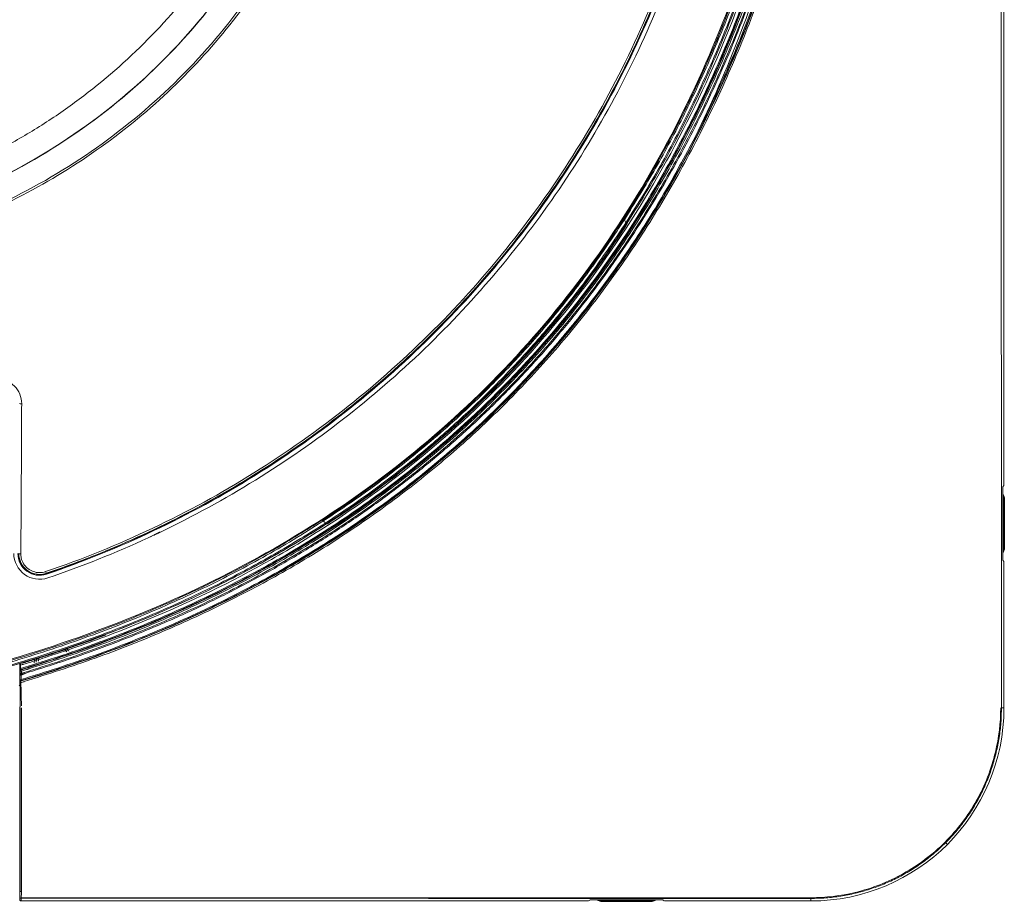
# Model space of a CAD drawing. Extents: x 4615668 to 9294084, y 16339 to 10688993.
# Tile 121 of 256: x 4720941 to 4720961, y 5342529 to 5342547. Entities that reach past the tile are written whole.
import ezdxf

# ---------------------------------------------------------------- set-up
doc = ezdxf.new("R2010")
doc.units = 0
doc.header["$MEASUREMENT"] = 0
doc.layers.add('WM_KLIM_urządzenia', color=3, linetype='Continuous', lineweight=13)
doc.layers.add('Wymiat 100', color=251, linetype='Continuous', lineweight=5)

# ---------------------------------------------------------------- blocks, each defined once
blk = doc.blocks.new('G$C189976BA')
at = {"layer": 'WM_KLIM_urządzenia', "linetype": 'Continuous'}
for p, q in [((83.338, 8.515), (83.338, 20.141)), ((72.875, 10.471), (72.868, 10.478)), ((83.338, 8.515), (83.318, 8.488)), ((83.315, 7.031), (83.315, 8.444)), ((83.346, 8.264), (83.33, 8.254)), ((83.33, 8.254), (83.33, 7.221)), ((83.346, 7.211), (83.346, 8.264)), ((65.919, 7.496), (65.853, 7.465)), ((66.051, 7.558), (66.05, 7.561)), ((83.33, 7.221), (83.346, 7.211)), ((83.338, 6.96), (83.318, 6.987)), ((83.338, 3.963), (83.338, 6.96)), ((63.315, 6.766), (63.324, 6.778)), ((63.725, 6.699), (63.72, 6.714)), ((63.184, 4.736), (63.189, 4.73)), ((63.186, 4.745), (63.194, 4.746)), ((63.186, 4.64), (63.192, 4.653)), ((63.216, 4.635), (63.216, 4.642)), ((63.178, 4.497), (63.179, 4.495)), ((63.183, 4.509), (63.187, 4.504)), ((63.188, 4.506), (63.195, 4.503)), ((83.291, 3.962), (83.287, 3.962)), ((83.291, 3.963), (83.338, 3.963)), ((82.18, 1.166), (82.145, 1.201)), ((63.178, 0.034), (63.178, 0.088)), ((63.204, 0.062), (63.204, 0.008)), ((63.204, 0.008), (74.83, 0.008)), ((63.208, 0.075), (79.384, 0.074)), ((74.83, 0.008), (74.858, 0.027)), ((76.315, 0.031), (74.901, 0.031)), ((75.091, 0.016), (75.082, 0)), ((75.082, 0), (76.135, 0)), ((76.125, 0.016), (75.091, 0.016)), ((76.135, 0), (76.125, 0.016)), ((76.381, 0.011), (76.358, 0.027)), ((76.425, 0.008), (79.383, 0.008)), ((79.383, 0.008), (79.383, 0.055)), ((79.383, 0.055), (79.384, 0.055)), ((79.384, 0.055), (79.384, 0.059))]:
    blk.add_line(p, q, dxfattribs=at)
for radius, start in [(3.955, 270), (3.908, 359.9801)]:
    blk.add_arc((79.383, 3.963), radius, start, 0, dxfattribs=at)
for centre, major_axis, ratio, start_param, end_param in [((75.561, 13.958), (0.0221, -0.0142), 0.017598, 1.494974, 2.958137), ((75.592, 13.896), (0.0221, -0.0143), 0.017686, 0.026183, 1.495195), ((63.217, 10.191), (0.0438, -0.0002), 0.05078, 3.228972, 4.730878), ((83.319, 8.444), (0, 0.0438), 0.087489, 0.122173, 1.570796), ((83.242, 8.254), (-0.0756, -0.0453), 0.99484, 2.604169, 3.186125), ((69.388, 7.785), (0.0143, -0.0221), 0.01764, 3.325011, 4.788201), ((69.449, 7.753), (0.0143, -0.0221), 0.017686, 4.787991, 6.257003), ((65.825, 7.693), (0.093, -0.198), 0.152999, 0, 0.148743), ((63.199, 7.121), (0.0438, -0.0003), 0.082669, 3.22916, 4.730238), ((83.242, 7.221), (-0.0756, 0.0453), 0.99484, 3.09706, 3.679016), ((83.319, 7.031), (0, 0.0438), 0.087489, 1.570796, 3.01942), ((63.706, 6.755), (-0.0141, 0.0415), 0.011431, 1.65949, 3.05432), ((63.195, 4.838), (0.0175, 0), 0.123286, 3.194355, 4.726873), ((63.196, 4.769), (0.0175, 0), 0.124773, 3.194365, 4.726771), ((63.196, 4.76), (0.0175, 0.0002), 0.10945, 1.624942, 3.088916), ((63.211, 4.716), (0.0215, 0.0151), 0.995782, 1.253145, 2.534543), ((63.211, 4.716), (0.0263, 0), 0.125417, 3.19437, 4.726736), ((63.211, 4.672), (0.0237, -0.0114), 0.993055, 3.602602, 5.448898), ((63.211, 4.672), (0.0263, 0), 0.126489, 3.194377, 4.726668), ((63.194, 4.764), (-0.0051, 0.0168), 0.022164, 3.228881, 4.592146), ((63.211, 4.716), (-0.0076, 0.0252), 0.022388, 0.087288, 1.69537), ((63.211, 4.672), (-0.0076, 0.0252), 0.022714, 1.696395, 3.054304), ((63.194, 4.536), (0.0047, -0.0169), 0.258, 1.324977, 1.631623), ((63.194, 4.536), (0.0047, -0.0169), 0.258, 0.090333, 1.324977), ((63.205, 4.539), (0.005, -0.0168), 0.02386, 0.087291, 1.699925), ((74.901, 0.027), (0.0438, 0), 0.087489, 1.570796, 3.01942), ((75.092, 0.104), (0.0453, 0.0756), 0.99484, 3.09513, 3.679016), ((76.124, 0.104), (-0.0453, 0.0756), 0.99484, 2.604169, 3.188055), ((76.315, 0.027), (0.0438, 0), 0.087489, 0.122173, 1.570796), ((76.425, 0.012), (0.0438, 0), 0.087489, 3.263766, 4.712389)]:
    blk.add_ellipse(centre, major_axis=major_axis, ratio=ratio, start_param=start_param, end_param=end_param, dxfattribs=at)
at = {"layer": 'WM_KLIM_urządzenia', "linetype": 'Continuous', "extrusion": (0, 0, -1)}
for centre, major_axis, ratio, start_param, end_param in [((83.258, 8.264), (-0.0756, -0.0453), 0.99484, 2.817588, 3.679016), ((83.258, 7.211), (-0.0756, 0.0453), 0.99484, 2.604169, 3.465598), ((63.204, 0.034), (0, 0.0264), 0.996195, 3.141592, 4.712389), ((75.082, 0.088), (0.0453, 0.0756), 0.99484, 2.604169, 3.466992), ((76.134, 0.088), (-0.0453, 0.0756), 0.99484, 2.816193, 3.679016)]:
    blk.add_ellipse(centre, major_axis=major_axis, ratio=ratio, start_param=start_param, end_param=end_param, dxfattribs=at)
at = {"layer": 'WM_KLIM_urządzenia', "linetype": 'Continuous'}
for points, knots in [([(57.923, 13.036), (59.395, 13.126), (60.852, 13.463), (63.576, 14.598), (64.842, 15.395), (67.041, 17.362), (67.971, 18.534), (69.398, 21.117), (69.893, 22.528), (70.267, 24.709), (70.329, 25.446), (70.336, 26.921), (70.333, 27.659), (70.333, 29.872), (70.333, 31.347), (70.333, 35.772), (70.333, 38.723), (70.333, 41.673)], [0, 0, 0, 0, 0.125, 0.125, 0.25, 0.25, 0.375, 0.375, 0.5, 0.5, 0.5625, 0.5625, 0.625, 0.625, 0.75, 0.75, 1, 1, 1, 1]), ([(70.375, 41.673), (70.376, 39.907), (70.377, 36.726), (70.374, 32.484), (70.378, 29.632), (70.369, 27.849), (70.365, 26.804), (70.362, 25.826), (70.312, 24.857), (70.176, 23.879), (69.925, 22.705), (69.274, 20.693), (68.078, 18.575), (66.41, 16.698), (64.964, 15.481), (63.357, 14.473), (61.908, 13.837), (60.707, 13.452), (59.792, 13.231), (58.864, 13.072), (58.239, 13.021), (57.925, 12.996)], [0, 0, 0, 0, 0.149486, 0.269186, 0.359102, 0.390824, 0.420141, 0.447554, 0.473592, 0.502154, 0.531093, 0.575068, 0.68083, 0.73372, 0.786982, 0.840264, 0.893768, 0.920404, 0.946897, 0.973384, 1, 1, 1, 1]), ([(79.831, 31.59), (79.836, 29.67), (79.736, 27.749), (79.267, 23.939), (78.899, 22.047), (77.795, 18.372), (77.056, 16.586), (75.623, 14.091), (75.09, 13.291), (73.917, 11.772), (73.279, 11.055), (72.593, 10.383)], [0, 0, 0, 0, 0.25, 0.25, 0.5, 0.5, 0.75, 0.75, 0.875, 0.875, 1, 1, 1, 1]), ([(75.54, 13.972), (75.661, 14.165), (75.918, 14.572), (76.3, 15.236), (76.733, 16.049), (77.185, 16.996), (78.079, 19.111), (78.842, 21.693), (79.327, 24.322), (79.537, 25.839), (79.692, 27.261), (79.834, 29.177), (79.852, 30.708), (79.862, 31.576)], [0, 0, 0, 0, 0.037178, 0.078755, 0.125013, 0.187513, 0.250033, 0.499828, 0.624853, 0.686561, 0.749912, 0.858355, 1, 1, 1, 1]), ([(75.543, 13.97), (76.427, 15.343), (77.156, 16.815), (78.473, 20.254), (78.976, 22.25), (79.646, 26.291), (79.815, 28.337), (79.866, 30.782), (79.869, 31.179), (79.868, 31.576)], [0, 0, 0, 0, 0.266623, 0.266623, 0.600913, 0.600913, 0.935203, 0.935203, 1, 1, 1, 1]), ([(79.892, 31.576), (79.891, 31.212), (79.889, 30.489), (79.856, 29.414), (79.801, 28.359), (79.723, 27.324), (79.622, 26.309), (79.498, 25.313), (79.351, 24.338), (79.181, 23.381), (78.957, 22.293), (78.662, 21.084), (78.276, 19.767), (77.838, 18.501), (77.348, 17.287), (76.806, 16.126), (76.219, 15.013), (75.78, 14.307), (75.563, 13.957)], [0, 0, 0, 0, 0.059479, 0.117907, 0.175313, 0.231727, 0.287181, 0.341708, 0.395342, 0.44812, 0.500079, 0.576582, 0.651119, 0.723847, 0.794928, 0.864533, 0.932833, 1, 1, 1, 1]), ([(75.594, 13.896), (75.722, 14.098), (75.98, 14.503), (76.342, 15.13), (76.689, 15.775), (77.019, 16.438), (77.332, 17.119), (77.628, 17.819), (77.907, 18.537), (78.169, 19.272), (78.412, 20.027), (78.639, 20.799), (78.847, 21.589), (79.106, 22.682), (79.383, 24.098), (79.64, 25.859), (79.822, 27.692), (79.935, 29.595), (79.949, 30.888), (79.956, 31.546)], [0, 0, 0, 0, 0.038888, 0.078167, 0.117872, 0.158037, 0.198698, 0.239888, 0.281642, 0.323993, 0.366974, 0.410617, 0.454952, 0.50001, 0.59332, 0.689774, 0.789581, 0.892931, 1, 1, 1, 1]), ([(79.977, 31.546), (79.975, 31.203), (79.972, 30.512), (79.94, 29.47), (79.887, 28.416), (79.808, 27.352), (79.698, 26.232), (79.542, 25.004), (79.26, 23.27), (78.806, 21.22), (78.162, 19.12), (77.581, 17.622), (77.082, 16.508), (76.617, 15.575), (76.115, 14.675), (75.762, 14.116), (75.614, 13.882)], [0, 0, 0, 0, 0.055788, 0.112349, 0.169587, 0.227414, 0.285774, 0.352664, 0.428673, 0.571436, 0.693917, 0.785562, 0.832473, 0.892543, 0.954957, 1, 1, 1, 1]), ([(69.825, 26.185), (69.823, 24.52), (69.489, 22.856), (68.211, 19.782), (67.267, 18.372), (64.91, 16.021), (63.498, 15.081), (60.814, 13.973), (59.599, 13.67), (58.365, 13.547)], [0, 0, 0, 0, 0.267038, 0.267038, 0.534075, 0.534075, 0.801113, 0.801113, 1, 1, 1, 1]), ([(58.365, 13.544), (59.148, 13.622), (59.924, 13.773), (61.416, 14.208), (62.138, 14.491), (63.532, 15.195), (64.201, 15.615), (65.436, 16.555), (66.009, 17.08), (67.061, 18.242), (67.531, 18.87), (68.345, 20.192), (68.693, 20.889), (69.258, 22.357), (69.469, 23.104), (69.753, 24.625), (69.827, 25.398), (69.828, 26.185)], [0, 0, 0, 0, 0.125, 0.125, 0.25, 0.25, 0.375, 0.375, 0.5, 0.5, 0.625, 0.625, 0.75, 0.75, 0.875, 0.875, 1, 1, 1, 1]), ([(59.205, 14.188), (59.358, 14.216), (59.663, 14.273), (60.116, 14.38), (60.565, 14.503), (61.158, 14.691), (61.885, 14.967), (62.729, 15.364), (63.538, 15.824), (64.568, 16.52), (65.753, 17.532), (66.77, 18.713), (67.466, 19.743), (67.93, 20.554), (68.33, 21.396), (68.663, 22.266), (68.933, 23.16), (69.055, 23.77), (69.116, 24.075)], [0, 0, 0, 0, 0.031286, 0.062499, 0.093684, 0.124886, 0.18771, 0.250125, 0.312312, 0.374826, 0.500124, 0.62456, 0.687322, 0.750068, 0.812416, 0.874828, 0.937397, 1, 1, 1, 1]), ([(63.196, 4.767), (63.428, 4.839), (63.889, 4.981), (64.569, 5.216), (65.234, 5.463), (66.115, 5.82), (67.196, 6.31), (68.521, 7.011), (69.846, 7.831), (71.375, 8.944), (73.086, 10.465), (74.865, 12.511), (76.163, 14.496), (77.049, 16.177), (77.63, 17.463), (78.148, 18.79), (78.435, 19.695), (78.58, 20.153)], [0, 0, 0, 0, 0.032026, 0.063631, 0.094836, 0.125665, 0.189001, 0.251253, 0.323227, 0.394224, 0.500483, 0.624393, 0.750614, 0.812192, 0.874878, 0.936669, 1, 1, 1, 1]), ([(78.599, 20.148), (78.521, 19.897), (78.365, 19.395), (78.106, 18.651), (77.827, 17.916), (77.526, 17.191), (77.202, 16.475), (76.855, 15.77), (76.483, 15.075), (76.087, 14.392), (75.667, 13.724), (75.224, 13.073), (74.76, 12.442), (74.274, 11.83), (73.767, 11.239), (73.238, 10.668), (72.687, 10.116), (72.115, 9.585), (71.52, 9.075), (70.903, 8.585), (70.266, 8.117), (69.613, 7.672), (68.945, 7.253), (68.265, 6.859), (67.574, 6.49), (66.871, 6.144), (66.157, 5.821), (65.433, 5.52), (64.698, 5.241), (63.954, 4.981), (63.451, 4.826), (63.199, 4.748)], [0, 0, 0, 0, 0.034653, 0.069219, 0.103721, 0.138188, 0.172653, 0.20715, 0.24172, 0.276415, 0.31114, 0.34568, 0.380053, 0.414305, 0.448485, 0.482641, 0.516822, 0.551078, 0.585461, 0.620019, 0.65478, 0.689535, 0.724111, 0.758574, 0.79297, 0.827341, 0.861723, 0.896151, 0.930655, 0.965263, 1, 1, 1, 1]), ([(63.206, 4.512), (65.063, 5.067), (66.843, 5.797), (68.948, 6.989), (69.365, 7.243), (70.177, 7.776), (70.572, 8.054), (71.722, 8.925), (72.444, 9.553), (73.798, 10.908), (74.43, 11.634), (75.308, 12.797), (75.589, 13.197), (76.12, 14.009), (76.371, 14.422), (77.551, 16.51), (78.278, 18.283), (78.833, 20.138)], [0, 0, 0, 0, 0.249419, 0.249419, 0.312069, 0.312069, 0.37472, 0.37472, 0.50002, 0.50002, 0.625321, 0.625321, 0.687971, 0.687971, 0.750622, 0.750622, 1, 1, 1, 1]), ([(78.825, 20.14), (78.745, 19.88), (78.586, 19.362), (78.32, 18.596), (78.033, 17.841), (77.724, 17.097), (77.393, 16.365), (77.038, 15.646), (76.659, 14.939), (76.255, 14.245), (75.825, 13.564), (75.37, 12.898), (74.891, 12.251), (74.39, 11.626), (73.869, 11.023), (73.327, 10.444), (72.766, 9.888), (72.184, 9.354), (71.583, 8.843), (70.963, 8.355), (70.323, 7.888), (69.664, 7.444), (68.988, 7.024), (68.299, 6.628), (67.6, 6.257), (66.89, 5.91), (66.171, 5.588), (65.444, 5.288), (64.707, 5.011), (63.963, 4.754), (63.461, 4.599), (63.21, 4.522)], [0, 0, 0, 0, 0.035266, 0.070362, 0.105313, 0.140149, 0.174903, 0.20961, 0.244309, 0.279043, 0.31386, 0.348822, 0.38372, 0.418372, 0.452815, 0.487099, 0.521277, 0.555398, 0.589513, 0.62367, 0.657916, 0.692297, 0.726807, 0.761223, 0.795477, 0.829627, 0.863709, 0.897758, 0.931806, 0.965878, 1, 1, 1, 1]), ([(63.265, 4.684), (63.524, 4.765), (64.037, 4.925), (64.794, 5.191), (65.533, 5.475), (66.254, 5.777), (66.957, 6.097), (67.642, 6.436), (68.31, 6.794), (68.959, 7.17), (69.59, 7.564), (70.204, 7.977), (70.8, 8.408), (71.377, 8.858), (71.937, 9.326), (72.479, 9.812), (73.157, 10.465), (73.948, 11.309), (74.82, 12.373), (75.627, 13.5), (76.368, 14.692), (77.045, 15.946), (77.654, 17.264), (78.203, 18.644), (78.507, 19.598), (78.661, 20.08)], [0, 0, 0, 0, 0.035711, 0.070931, 0.105692, 0.140023, 0.173957, 0.207529, 0.240771, 0.273719, 0.30641, 0.338878, 0.371163, 0.403302, 0.435334, 0.467297, 0.499231, 0.559315, 0.619619, 0.680402, 0.741915, 0.804403, 0.868099, 0.933229, 1, 1, 1, 1]), ([(78.685, 20.08), (78.607, 19.827), (78.449, 19.32), (78.184, 18.566), (77.897, 17.815), (77.585, 17.068), (77.246, 16.327), (76.879, 15.591), (76.482, 14.862), (76.055, 14.141), (75.595, 13.427), (75.102, 12.725), (74.577, 12.039), (74.023, 11.372), (73.439, 10.728), (72.826, 10.105), (72.182, 9.506), (71.507, 8.929), (70.801, 8.376), (70.063, 7.848), (69.294, 7.345), (68.497, 6.87), (67.677, 6.425), (66.835, 6.011), (65.973, 5.628), (65.09, 5.275), (64.187, 4.949), (63.573, 4.757), (63.265, 4.66)], [0, 0, 0, 0, 0.034869, 0.069916, 0.105163, 0.140638, 0.176372, 0.212403, 0.248776, 0.285541, 0.322766, 0.360484, 0.398389, 0.436364, 0.474465, 0.512759, 0.551314, 0.5902, 0.629491, 0.66926, 0.709586, 0.750344, 0.791246, 0.83235, 0.87372, 0.915416, 0.957493, 1, 1, 1, 1]), ([(78.847, 20.08), (78.765, 19.818), (78.604, 19.296), (78.335, 18.529), (78.049, 17.779), (77.743, 17.047), (77.419, 16.334), (77.076, 15.639), (76.714, 14.962), (76.333, 14.304), (75.934, 13.663), (75.515, 13.041), (75.078, 12.438), (74.622, 11.852), (74.147, 11.285), (73.654, 10.736), (72.992, 10.05), (72.138, 9.251), (71.062, 8.37), (69.921, 7.556), (68.716, 6.808), (67.447, 6.127), (66.114, 5.513), (64.718, 4.96), (63.753, 4.654), (63.265, 4.499)], [0, 0, 0, 0, 0.035777, 0.071059, 0.105879, 0.140266, 0.174253, 0.207874, 0.241164, 0.274158, 0.306892, 0.339405, 0.371733, 0.403915, 0.435991, 0.467999, 0.49998, 0.559966, 0.620172, 0.680856, 0.742273, 0.804667, 0.868274, 0.933315, 1, 1, 1, 1]), ([(63.351, 4.784), (63.573, 4.852), (63.794, 4.923), (65.127, 5.367), (66.218, 5.81), (68.329, 6.855), (69.335, 7.45), (70.762, 8.462), (71.225, 8.819), (72.121, 9.574), (72.557, 9.974), (74.637, 12.056), (75.972, 13.968), (77.54, 17.137), (77.98, 18.223), (78.424, 19.553), (78.493, 19.772), (78.561, 19.993)], [0, 0, 0, 0, 0.030952, 0.030952, 0.187332, 0.187332, 0.343713, 0.343713, 0.421903, 0.421903, 0.500094, 0.500094, 0.812855, 0.812855, 0.969236, 0.969236, 1, 1, 1, 1]), ([(63.353, 4.884), (63.486, 4.925), (63.619, 4.967), (63.98, 5.084), (64.207, 5.162), (64.885, 5.401), (65.33, 5.572), (66.649, 6.12), (67.505, 6.534), (68.747, 7.235), (69.154, 7.482), (69.955, 8.005), (70.349, 8.281), (71.5, 9.149), (72.224, 9.777), (73.582, 11.137), (74.209, 11.861), (75.352, 13.378), (75.87, 14.174), (76.807, 15.833), (77.228, 16.701), (77.779, 18.025), (77.949, 18.471), (78.243, 19.304), (78.368, 19.691), (78.488, 20.08)], [0, 0, 0, 0, 0.018601, 0.018601, 0.050564, 0.050564, 0.114491, 0.114491, 0.242343, 0.242343, 0.30627, 0.30627, 0.370196, 0.370196, 0.498049, 0.498049, 0.625902, 0.625902, 0.753755, 0.753755, 0.881608, 0.881608, 0.945534, 0.945534, 1, 1, 1, 1]), ([(63.353, 4.786), (65.125, 5.331), (66.821, 6.036), (68.833, 7.177), (69.24, 7.425), (70.039, 7.948), (70.433, 8.226), (71.578, 9.091), (72.292, 9.713), (73.626, 11.046), (74.245, 11.758), (75.103, 12.89), (75.378, 13.278), (75.903, 14.077), (76.154, 14.488), (77.306, 16.515), (78.014, 18.218), (78.559, 19.992)], [0, 0, 0, 0, 0.246007, 0.246007, 0.309504, 0.309504, 0.373002, 0.373002, 0.499996, 0.499996, 0.626991, 0.626991, 0.690488, 0.690488, 0.753986, 0.753986, 1, 1, 1, 1]), ([(78.59, 19.992), (78.509, 19.736), (78.348, 19.228), (78.082, 18.479), (77.799, 17.747), (77.497, 17.033), (77.177, 16.337), (76.838, 15.659), (76.482, 14.998), (76.107, 14.355), (75.714, 13.729), (75.303, 13.122), (74.873, 12.532), (74.426, 11.959), (73.96, 11.405), (73.476, 10.868), (72.829, 10.199), (71.994, 9.418), (70.944, 8.558), (69.832, 7.762), (68.658, 7.03), (67.422, 6.361), (66.124, 5.757), (64.766, 5.213), (63.828, 4.909), (63.353, 4.756)], [0, 0, 0, 0, 0.035786, 0.071086, 0.105929, 0.140347, 0.174372, 0.208036, 0.241375, 0.274424, 0.307216, 0.339791, 0.372184, 0.404433, 0.436576, 0.468653, 0.500703, 0.560639, 0.620797, 0.68143, 0.742782, 0.805092, 0.868588, 0.933489, 1, 1, 1, 1]), ([(77.015, 15.653), (77.104, 15.83), (77.284, 16.186), (77.538, 16.73), (77.782, 17.285), (78.088, 18.031), (78.443, 18.981), (78.684, 19.754), (78.806, 20.145)], [0, 0, 0, 0, 0.123034, 0.247026, 0.37205, 0.498178, 0.746439, 1, 1, 1, 1]), ([(83.283, 20.14), (83.283, 20.135), (83.283, 20.131), (83.283, 17.898), (83.284, 15.67), (83.284, 12.737), (83.284, 12.032), (83.285, 9.917), (83.285, 8.507), (83.286, 6.053), (83.286, 5.01), (83.287, 3.966)], [0, 0, 0, 0, 0.000831, 0.000831, 0.414142, 0.414142, 0.544887, 0.544887, 0.806378, 0.806378, 1, 1, 1, 1]), ([(63.707, 6.751), (65.209, 7.261), (66.632, 7.936), (69.32, 9.613), (70.549, 10.593), (72.209, 12.254), (72.733, 12.841), (73.718, 14.082), (74.172, 14.727), (75.412, 16.722), (76.085, 18.137), (76.595, 19.639)], [0, 0, 0, 0, 0.25, 0.25, 0.5, 0.5, 0.625, 0.625, 0.75, 0.75, 1, 1, 1, 1]), ([(76.629, 19.627), (76.48, 19.187), (76.316, 18.754), (75.881, 17.708), (75.593, 17.102), (74.957, 15.917), (74.606, 15.334), (73.475, 13.648), (72.623, 12.613), (71.2, 11.191), (70.701, 10.738), (69.654, 9.879), (69.109, 9.474), (67.432, 8.353), (66.251, 7.72), (64.586, 7.027), (64.155, 6.865), (63.719, 6.717)], [0, 0, 0, 0, 0.073758, 0.073758, 0.18048, 0.18048, 0.287202, 0.287202, 0.500646, 0.500646, 0.607368, 0.607368, 0.71409, 0.71409, 0.927534, 0.927534, 1, 1, 1, 1]), ([(76.632, 19.626), (76.121, 18.121), (75.448, 16.703), (74.205, 14.704), (73.751, 14.058), (72.764, 12.814), (72.239, 12.226), (70.576, 10.562), (69.344, 9.58), (66.651, 7.9), (65.225, 7.225), (63.72, 6.714)], [0, 0, 0, 0, 0.25, 0.25, 0.375, 0.375, 0.5, 0.5, 0.75, 0.75, 1, 1, 1, 1]), ([(63.725, 6.699), (65.231, 7.211), (66.658, 7.887), (69.353, 9.568), (70.586, 10.55), (72.25, 12.216), (72.775, 12.804), (73.763, 14.049), (74.218, 14.696), (75.462, 16.696), (76.135, 18.115), (76.647, 19.621)], [0, 0, 0, 0, 0.25, 0.25, 0.5, 0.5, 0.625, 0.625, 0.75, 0.75, 1, 1, 1, 1]), ([(76.248, 18.328), (75.682, 16.958), (74.98, 15.671), (73.315, 13.26), (72.339, 12.127), (70.201, 10.124), (69.035, 9.241), (67.134, 8.101), (66.478, 7.754), (65.139, 7.134), (64.453, 6.86), (63.751, 6.622)], [0, 0, 0, 0, 0.25, 0.25, 0.5, 0.5, 0.75, 0.75, 0.875, 0.875, 1, 1, 1, 1]), ([(63.205, 4.541), (63.462, 4.62), (63.974, 4.778), (64.728, 5.039), (65.465, 5.318), (66.185, 5.615), (66.886, 5.931), (67.571, 6.264), (68.238, 6.616), (68.887, 6.986), (69.519, 7.374), (70.134, 7.781), (70.73, 8.205), (71.458, 8.762), (72.3, 9.471), (73.23, 10.359), (74.103, 11.304), (74.919, 12.305), (75.678, 13.363), (76.384, 14.475), (76.801, 15.254), (77.011, 15.646)], [0, 0, 0, 0, 0.044359, 0.088119, 0.131317, 0.173991, 0.216178, 0.257919, 0.299255, 0.340228, 0.380882, 0.421259, 0.461407, 0.50137, 0.571972, 0.642341, 0.712747, 0.783456, 0.854733, 0.926832, 1, 1, 1, 1]), ([(72.604, 10.371), (72.764, 10.531), (73.078, 10.844), (73.52, 11.322), (73.93, 11.792), (74.308, 12.252), (74.656, 12.701), (74.976, 13.137), (75.269, 13.558), (75.451, 13.837), (75.54, 13.972)], [0, 0, 0, 0, 0.145897, 0.285681, 0.419481, 0.547375, 0.669398, 0.785543, 0.895768, 1, 1, 1, 1]), ([(75.543, 13.97), (74.941, 13.037), (74.266, 12.15), (73.279, 11.053), (73.028, 10.788), (72.716, 10.476), (72.662, 10.422), (72.607, 10.368)], [0, 0, 0, 0, 0.715535, 0.715535, 0.950459, 0.950459, 1, 1, 1, 1]), ([(75.563, 13.957), (75.459, 13.798), (75.249, 13.477), (74.915, 13.005), (74.564, 12.535), (74.079, 11.923), (73.444, 11.181), (72.898, 10.629), (72.623, 10.351)], [0, 0, 0, 0, 0.122542, 0.246591, 0.372348, 0.500019, 0.74887, 1, 1, 1, 1]), ([(69.45, 7.752), (69.601, 7.851), (69.904, 8.05), (70.35, 8.365), (70.79, 8.692), (71.366, 9.144), (72.062, 9.735), (72.857, 10.489), (73.611, 11.284), (74.321, 12.121), (74.988, 12.989), (75.394, 13.595), (75.594, 13.896)], [0, 0, 0, 0, 0.061909, 0.124241, 0.186968, 0.250062, 0.374868, 0.499999, 0.625233, 0.749948, 0.87622, 1, 1, 1, 1]), ([(75.614, 13.883), (75.351, 13.477), (75.075, 13.08), (74.199, 11.911), (73.558, 11.17), (72.177, 9.788), (71.436, 9.148), (70.266, 8.271), (69.869, 7.995), (69.463, 7.732)], [0, 0, 0, 0, 0.165467, 0.165467, 0.499965, 0.499965, 0.834463, 0.834463, 1, 1, 1, 1]), ([(75.614, 13.882), (75.489, 13.693), (75.24, 13.315), (74.844, 12.765), (74.433, 12.23), (74.006, 11.709), (73.564, 11.204), (73.105, 10.715), (72.631, 10.241), (72.142, 9.782), (71.637, 9.34), (71.116, 8.913), (70.58, 8.502), (70.031, 8.106), (69.653, 7.856), (69.464, 7.731)], [0, 0, 0, 0, 0.077654, 0.154946, 0.231939, 0.308697, 0.385286, 0.461773, 0.538227, 0.614714, 0.691303, 0.768061, 0.845054, 0.922346, 1, 1, 1, 1]), ([(75.623, 13.877), (75.349, 13.453), (75.061, 13.04), (74.187, 11.879), (73.561, 11.156), (72.204, 9.798), (71.481, 9.171), (70.333, 8.305), (69.939, 8.029), (69.516, 7.753), (69.493, 7.737), (69.469, 7.722)], [0, 0, 0, 0, 0.173823, 0.173823, 0.50048, 0.50048, 0.827138, 0.827138, 0.990466, 0.990466, 1, 1, 1, 1]), ([(62.706, 10.704), (62.842, 10.703), (62.974, 10.647), (63.163, 10.457), (63.218, 10.324), (63.218, 10.189)], [0, 0, 0, 0, 0.5, 0.5, 1, 1, 1, 1]), ([(72.593, 10.383), (71.917, 9.73), (71.2, 9.122), (69.689, 8.007), (68.896, 7.501), (66.429, 6.142), (64.674, 5.445), (61.068, 4.397), (59.217, 4.048), (55.488, 3.604), (53.609, 3.509), (51.731, 3.515)], [0, 0, 0, 0, 0.125, 0.125, 0.25, 0.25, 0.5, 0.5, 0.75, 0.75, 1, 1, 1, 1]), ([(69.374, 7.806), (69.542, 7.917), (69.888, 8.144), (70.407, 8.513), (70.943, 8.918), (71.49, 9.363), (72.05, 9.847), (72.416, 10.194), (72.604, 10.371)], [0, 0, 0, 0, 0.146073, 0.300402, 0.462907, 0.633593, 0.812557, 1, 1, 1, 1]), ([(69.376, 7.803), (70.182, 8.324), (70.954, 8.899), (71.998, 9.797), (72.304, 10.081), (72.606, 10.369)], [0, 0, 0, 0, 0.697045, 0.697045, 1, 1, 1, 1]), ([(72.623, 10.351), (72.455, 10.192), (72.12, 9.874), (71.601, 9.42), (70.978, 8.909), (70.247, 8.353), (69.673, 7.972), (69.389, 7.783)], [0, 0, 0, 0, 0.168079, 0.334747, 0.500028, 0.752653, 1, 1, 1, 1]), ([(63.218, 10.189), (63.218, 10.16), (63.217, 10.131), (63.217, 9.985), (63.216, 9.868), (63.213, 9.284), (63.211, 8.817), (63.206, 7.939), (63.203, 7.528), (63.2, 7.118)], [0, 0, 0, 0, 0.028492, 0.028492, 0.142459, 0.142459, 0.598344, 0.598344, 1, 1, 1, 1]), ([(51.804, 3.484), (52.13, 3.485), (52.752, 3.487), (53.641, 3.512), (54.444, 3.547), (55.162, 3.59), (55.8, 3.638), (57.172, 3.761), (58.875, 3.983), (61.172, 4.431), (63.185, 4.956), (65.005, 5.592), (66.37, 6.169), (67.401, 6.664), (68.398, 7.198), (69.047, 7.602), (69.374, 7.806)], [0, 0, 0, 0, 0.053317, 0.101734, 0.145444, 0.184625, 0.219439, 0.250031, 0.410076, 0.500025, 0.632751, 0.749991, 0.815072, 0.875004, 0.93695, 1, 1, 1, 1]), ([(69.389, 7.783), (69.187, 7.655), (68.781, 7.399), (68.154, 7.038), (67.51, 6.693), (66.848, 6.365), (66.169, 6.053), (65.471, 5.759), (64.756, 5.482), (64.024, 5.223), (63.274, 4.981), (62.506, 4.757), (61.72, 4.551), (60.629, 4.295), (59.214, 4.019), (57.454, 3.763), (55.629, 3.582), (53.738, 3.471), (52.456, 3.459), (51.804, 3.453)], [0, 0, 0, 0, 0.039015, 0.078399, 0.118187, 0.158412, 0.199109, 0.240312, 0.282055, 0.324372, 0.367294, 0.410854, 0.455082, 0.500009, 0.593938, 0.690701, 0.790507, 0.893547, 1, 1, 1, 1]), ([(51.804, 3.39), (52.173, 3.392), (52.902, 3.397), (53.986, 3.432), (55.047, 3.488), (56.086, 3.568), (57.103, 3.67), (58.098, 3.795), (59.071, 3.943), (60.022, 4.114), (61.109, 4.34), (62.32, 4.638), (63.642, 5.027), (64.911, 5.469), (66.126, 5.961), (67.287, 6.505), (68.398, 7.094), (69.101, 7.534), (69.45, 7.752)], [0, 0, 0, 0, 0.059962, 0.118753, 0.176403, 0.23294, 0.288397, 0.342806, 0.396201, 0.448619, 0.500096, 0.576875, 0.651596, 0.724412, 0.79549, 0.864997, 0.933109, 1, 1, 1, 1]), ([(69.463, 7.732), (68.256, 6.95), (66.97, 6.289), (63.89, 5.025), (62.066, 4.503), (58.361, 3.764), (56.479, 3.548), (53.664, 3.393), (52.734, 3.369), (51.804, 3.369)], [0, 0, 0, 0, 0.233939, 0.233939, 0.541356, 0.541356, 0.848773, 0.848773, 1, 1, 1, 1]), ([(69.464, 7.731), (69.293, 7.623), (68.921, 7.386), (68.353, 7.054), (67.759, 6.729), (66.587, 6.131), (64.766, 5.356), (62.252, 4.567), (59.877, 4.042), (57.706, 3.708), (55.734, 3.507), (53.776, 3.389), (52.458, 3.375), (51.804, 3.369)], [0, 0, 0, 0, 0.032903, 0.07167, 0.107074, 0.143159, 0.285625, 0.428467, 0.57125, 0.68099, 0.785609, 0.893653, 1, 1, 1, 1]), ([(65.918, 7.495), (65.925, 7.498), (65.94, 7.505), (65.962, 7.516), (65.984, 7.526), (66.006, 7.537), (66.028, 7.547), (66.043, 7.554), (66.051, 7.558)], [0, 0, 0, 0, 0.166669, 0.333338, 0.500007, 0.666676, 0.833345, 1, 1, 1, 1]), ([(63.056, 7.121), (63.056, 6.953), (63.14, 6.791), (63.409, 6.597), (63.591, 6.569), (63.751, 6.622)], [0, 0, 0, 0, 0.5, 0.5, 1, 1, 1, 1]), ([(63.141, 7.121), (63.14, 6.98), (63.21, 6.842), (63.438, 6.677), (63.591, 6.654), (63.725, 6.699)], [0, 0, 0, 0, 0.5, 0.5, 1, 1, 1, 1]), ([(63.72, 6.714), (63.59, 6.67), (63.443, 6.692), (63.223, 6.851), (63.155, 6.985), (63.156, 7.121)], [0, 0, 0, 0, 0.5, 0.5, 1, 1, 1, 1]), ([(63.719, 6.717), (63.675, 6.702), (63.627, 6.694), (63.468, 6.695), (63.359, 6.742), (63.204, 6.899), (63.159, 7.009), (63.159, 7.12)], [0, 0, 0, 0, 0.174878, 0.174878, 0.588166, 0.588166, 1, 1, 1, 1]), ([(63.2, 7.118), (63.2, 7.089), (63.203, 7.061), (63.218, 6.991), (63.235, 6.95), (63.28, 6.877), (63.309, 6.843), (63.375, 6.79), (63.414, 6.768), (63.494, 6.739), (63.538, 6.731), (63.623, 6.73), (63.667, 6.737), (63.707, 6.751)], [0, 0, 0, 0, 0.116706, 0.116706, 0.294455, 0.294455, 0.471456, 0.471456, 0.647785, 0.647785, 0.823885, 0.823885, 1, 1, 1, 1]), ([(63.527, 4.967), (63.623, 4.997), (63.718, 5.028), (63.861, 5.075), (63.909, 5.09), (64.004, 5.122), (64.051, 5.138), (64.099, 5.154)], [0, 0, 0, 0, 0.499973, 0.499973, 0.749983, 0.749983, 1, 1, 1, 1]), ([(64.051, 5.136), (63.979, 5.112), (63.82, 5.059), (63.66, 5.007), (63.573, 4.98)], [0, 0, 0, 0, 0.459492, 1, 1, 1, 1]), ([(64.051, 5.136), (64.058, 5.139), (64.066, 5.141), (64.077, 5.145), (64.082, 5.147), (64.09, 5.15), (64.093, 5.151), (64.098, 5.153), (64.099, 5.153), (64.1, 5.154)], [0, 0, 0, 0, 0.326153, 0.326153, 0.573271, 0.573271, 0.822814, 0.822814, 1, 1, 1, 1]), ([(64.099, 5.154), (64.099, 5.154), (64.099, 5.154), (64.099, 5.154), (64.099, 5.154), (64.1, 5.154)], [0, 0, 0, 0, 0.668865, 0.668865, 1, 1, 1, 1]), ([(64.1, 5.154), (64.1, 5.154), (64.101, 5.155), (64.105, 5.156), (64.107, 5.157), (64.113, 5.159), (64.117, 5.16), (64.125, 5.163), (64.129, 5.165), (64.137, 5.167), (64.14, 5.168), (64.143, 5.169)], [0, 0, 0, 0, 0.204135, 0.204135, 0.407693, 0.407693, 0.619572, 0.619572, 0.857634, 0.857634, 1, 1, 1, 1]), ([(64.143, 5.169), (64.156, 5.155), (64.17, 5.141), (64.182, 5.126), (64.182, 5.125)], [0, 0, 0, 0, 0.981652, 1, 1, 1, 1]), ([(63.178, 4.837), (63.178, 4.839), (63.178, 4.84), (63.178, 4.841), (63.178, 4.842), (63.178, 4.842)], [0, 0, 0, 0, 0.751847, 0.751847, 1, 1, 1, 1]), ([(63.19, 4.864), (63.19, 4.862), (63.191, 4.857), (63.194, 4.843), (63.196, 4.835)], [0, 0, 0, 0, 0.411576, 1, 1, 1, 1]), ([(63.475, 4.884), (63.475, 4.888), (63.476, 4.911), (63.479, 4.934), (63.481, 4.952)], [0, 0, 0, 0, 0.173064, 1, 1, 1, 1]), ([(63.481, 4.952), (63.487, 4.954), (63.493, 4.956), (63.503, 4.959), (63.508, 4.961), (63.517, 4.963), (63.52, 4.964), (63.523, 4.965), (63.524, 4.965), (63.525, 4.965)], [0, 0, 0, 0, 0.305202, 0.305202, 0.61232, 0.61232, 0.888354, 0.888354, 1, 1, 1, 1]), ([(63.527, 4.966), (63.529, 4.966), (63.532, 4.967), (63.539, 4.969), (63.543, 4.97), (63.551, 4.973), (63.557, 4.975), (63.566, 4.977), (63.569, 4.979), (63.573, 4.98)], [0, 0, 0, 0, 0.254243, 0.254243, 0.50663, 0.50663, 0.790358, 0.790358, 1, 1, 1, 1]), ([(63.18, 4.722), (63.18, 4.723), (63.18, 4.723), (63.18, 4.724), (63.18, 4.725), (63.179, 4.73), (63.179, 4.733), (63.179, 4.738), (63.179, 4.74), (63.178, 4.746), (63.178, 4.75), (63.178, 4.756), (63.178, 4.758), (63.178, 4.76)], [0, 0, 0, 0, 0.007162, 0.007162, 0.160202, 0.160202, 0.434972, 0.434972, 0.607277, 0.607277, 0.872593, 0.872593, 1, 1, 1, 1]), ([(63.178, 4.658), (63.179, 4.659), (63.179, 4.659), (63.181, 4.664), (63.183, 4.667), (63.185, 4.671)], [0, 0, 0, 0, 0.099088, 0.099088, 1, 1, 1, 1]), ([(63.184, 4.643), (63.182, 4.645), (63.179, 4.65), (63.179, 4.655), (63.178, 4.658)], [0, 0, 0, 0, 0.467515, 1, 1, 1, 1]), ([(63.178, 4.657), (63.178, 4.654), (63.179, 4.65), (63.182, 4.645), (63.184, 4.643)], [0, 0, 0, 0, 0.500259, 1, 1, 1, 1]), ([(63.178, 4.497), (63.178, 4.525), (63.178, 4.553), (63.178, 4.606), (63.178, 4.631), (63.178, 4.657)], [0, 0, 0, 0, 0.52308, 0.52308, 1, 1, 1, 1]), ([(63.195, 4.762), (63.193, 4.759), (63.191, 4.752), (63.186, 4.744), (63.181, 4.734), (63.18, 4.727), (63.18, 4.722)], [0, 0, 0, 0, 0.236934, 0.500141, 0.678272, 1, 1, 1, 1]), ([(63.184, 4.643), (63.185, 4.641), (63.188, 4.639), (63.192, 4.636), (63.195, 4.635), (63.199, 4.634), (63.202, 4.633), (63.204, 4.633)], [0, 0, 0, 0, 0.387558, 0.387558, 0.706798, 0.706798, 1, 1, 1, 1]), ([(63.196, 4.835), (63.196, 4.824), (63.196, 4.812), (63.196, 4.789), (63.196, 4.778), (63.196, 4.767)], [0, 0, 0, 0, 0.509631, 0.509631, 1, 1, 1, 1]), ([(63.199, 4.748), (63.199, 4.747), (63.2, 4.746), (63.201, 4.744), (63.202, 4.742), (63.203, 4.741)], [0, 0, 0, 0, 0.398857, 0.398857, 1, 1, 1, 1]), ([(63.203, 4.741), (63.211, 4.743), (63.218, 4.745), (63.238, 4.752), (63.252, 4.756), (63.279, 4.764), (63.294, 4.769), (63.323, 4.777), (63.338, 4.782), (63.353, 4.786)], [0, 0, 0, 0, 0.147353, 0.147353, 0.411604, 0.411604, 0.705298, 0.705298, 1, 1, 1, 1]), ([(63.353, 4.756), (63.341, 4.752), (63.329, 4.748), (63.302, 4.74), (63.287, 4.736), (63.26, 4.727), (63.246, 4.723), (63.226, 4.717), (63.219, 4.715), (63.211, 4.713)], [0, 0, 0, 0, 0.253955, 0.253955, 0.564617, 0.564617, 0.844134, 0.844134, 1, 1, 1, 1]), ([(63.211, 4.668), (63.214, 4.669), (63.217, 4.67), (63.235, 4.675), (63.25, 4.68), (63.265, 4.684)], [0, 0, 0, 0, 0.149714, 0.149714, 1, 1, 1, 1]), ([(63.218, 4.646), (63.218, 4.645), (63.217, 4.643), (63.215, 4.639), (63.214, 4.636), (63.213, 4.634)], [0, 0, 0, 0, 0.461725, 0.461725, 1, 1, 1, 1]), ([(63.265, 4.66), (63.252, 4.657), (63.239, 4.653), (63.224, 4.648), (63.221, 4.647), (63.218, 4.646)], [0, 0, 0, 0, 0.82724, 0.82724, 1, 1, 1, 1]), ([(63.265, 4.684), (63.265, 4.681), (63.265, 4.678), (63.265, 4.672), (63.265, 4.67), (63.265, 4.665), (63.265, 4.664), (63.265, 4.661), (63.265, 4.661), (63.265, 4.66)], [0, 0, 0, 0, 0.263845, 0.263845, 0.528081, 0.528081, 0.785865, 0.785865, 1, 1, 1, 1]), ([(63.178, 4.497), (63.179, 4.504), (63.18, 4.516), (63.188, 4.531), (63.195, 4.536), (63.198, 4.538)], [0, 0, 0, 0, 0.500267, 0.78558, 1, 1, 1, 1]), ([(63.185, 4.511), (63.183, 4.509), (63.179, 4.504), (63.178, 4.499), (63.178, 4.497)], [0, 0, 0, 0, 0.499644, 1, 1, 1, 1]), ([(63.18, 4.495), (63.179, 4.495), (63.179, 4.495), (63.179, 4.496), (63.178, 4.496), (63.178, 4.497)], [0, 0, 0, 0, 0.116257, 0.116257, 1, 1, 1, 1]), ([(63.189, 4.486), (63.188, 4.487), (63.188, 4.487), (63.186, 4.488), (63.184, 4.489), (63.182, 4.49)], [0, 0, 0, 0, 0.138537, 0.138537, 1, 1, 1, 1]), ([(63.199, 4.533), (63.197, 4.528), (63.192, 4.521), (63.187, 4.514), (63.185, 4.511)], [0, 0, 0, 0, 0.579687, 1, 1, 1, 1]), ([(63.199, 4.519), (63.196, 4.518), (63.19, 4.516), (63.187, 4.513), (63.185, 4.511)], [0, 0, 0, 0, 0.498742, 1, 1, 1, 1]), ([(63.188, 3.983), (63.188, 3.983), (63.188, 3.983), (63.188, 3.983), (63.188, 3.983), (63.188, 3.983), (63.188, 3.983), (63.188, 3.983), (63.188, 3.984), (63.188, 3.984), (63.188, 3.985), (63.188, 3.987), (63.188, 3.993), (63.188, 3.998), (63.188, 4.024), (63.188, 4.044), (63.188, 4.147), (63.188, 4.229), (63.188, 4.369), (63.189, 4.428), (63.189, 4.486)], [0, 0, 0, 0, 0.000016, 0.000046, 0.000046, 0.000166, 0.000166, 0.000644, 0.000644, 0.002551, 0.002551, 0.010177, 0.010177, 0.040678, 0.040678, 0.162683, 0.162683, 0.650702, 0.650702, 1, 1, 1, 1]), ([(63.189, 4.486), (63.189, 4.487), (63.189, 4.488), (63.189, 4.49), (63.19, 4.492), (63.191, 4.495), (63.191, 4.496), (63.192, 4.497)], [0, 0, 0, 0, 0.163456, 0.163456, 0.582375, 0.582375, 1, 1, 1, 1]), ([(63.206, 4.512), (63.206, 4.512), (63.206, 4.512), (63.205, 4.512), (63.205, 4.512), (63.203, 4.51), (63.201, 4.509), (63.197, 4.506), (63.195, 4.503), (63.193, 4.499), (63.193, 4.498), (63.192, 4.497)], [0, 0, 0, 0, 0.019664, 0.019664, 0.091559, 0.091559, 0.372998, 0.372998, 0.906295, 0.906295, 1, 1, 1, 1]), ([(63.201, 4.479), (63.201, 4.481), (63.2, 4.483), (63.199, 4.487), (63.198, 4.489), (63.195, 4.493), (63.194, 4.496), (63.192, 4.497)], [0, 0, 0, 0, 0.297138, 0.297138, 0.590905, 0.590905, 1, 1, 1, 1]), ([(63.199, 4.519), (63.2, 4.518), (63.2, 4.517), (63.201, 4.516), (63.201, 4.516), (63.201, 4.516)], [0, 0, 0, 0, 0.814225, 0.814225, 1, 1, 1, 1]), ([(63.201, 4.479), (63.203, 4.399), (63.205, 4.32), (63.208, 4.201), (63.209, 4.161), (63.211, 4.101), (63.211, 4.081), (63.212, 4.052), (63.212, 4.042), (63.213, 4.027), (63.213, 4.022), (63.213, 4.014), (63.213, 4.012), (63.214, 4.007), (63.212, 4.002), (63.214, 4.002)], [0, 0, 0, 0, 0.5, 0.5, 0.75, 0.75, 0.875, 0.875, 0.9375, 0.9375, 0.96875, 0.96875, 0.984375, 0.984375, 1, 1, 1, 1]), ([(63.204, 4.633), (63.204, 4.615), (63.204, 4.596), (63.205, 4.565), (63.205, 4.553), (63.205, 4.541)], [0, 0, 0, 0, 0.604868, 0.604868, 1, 1, 1, 1]), ([(63.177, 0.186), (63.177, 0.321), (63.177, 0.465), (63.177, 0.761), (63.177, 0.913), (63.177, 1.379), (63.177, 1.7), (63.177, 2.667), (63.177, 3.324), (63.177, 3.983)], [0, 0, 0, 0, 0.125212, 0.125212, 0.250425, 0.250425, 0.500851, 0.500851, 1, 1, 1, 1]), ([(63.214, 3.962), (63.214, 3.315), (63.214, 2.67), (63.214, 1.716), (63.214, 1.4), (63.213, 0.783), (63.213, 0.477), (63.213, 0.205)], [0, 0, 0, 0, 0.5, 0.5, 0.75, 0.75, 1, 1, 1, 1]), ([(83.271, 3.962), (83.271, 3.656), (83.235, 3.352), (83.08, 2.707), (82.949, 2.373), (82.601, 1.752), (82.382, 1.463), (81.88, 0.961), (81.59, 0.742), (80.97, 0.396), (80.635, 0.264), (79.99, 0.11), (79.689, 0.075), (79.384, 0.075)], [0, 0, 0, 0, 0.149686, 0.149686, 0.32484, 0.32484, 0.499994, 0.499994, 0.675148, 0.675148, 0.850303, 0.850303, 1, 1, 1, 1]), ([(83.287, 3.962), (83.285, 3.859), (83.28, 3.655), (83.243, 3.35), (83.184, 3.049), (83.1, 2.753), (82.994, 2.465), (82.865, 2.187), (82.715, 1.919), (82.545, 1.664), (82.355, 1.423), (82.147, 1.198), (81.921, 0.989), (81.68, 0.8), (81.425, 0.629), (81.157, 0.479), (80.879, 0.351), (80.591, 0.245), (80.296, 0.162), (79.995, 0.103), (79.69, 0.065), (79.486, 0.061), (79.384, 0.059)], [0, 0, 0, 0, 0.050028, 0.100055, 0.15008, 0.200103, 0.250124, 0.300142, 0.350158, 0.400171, 0.45018, 0.500187, 0.550189, 0.600187, 0.650182, 0.700171, 0.750156, 0.800136, 0.850111, 0.90008, 0.950043, 1, 1, 1, 1]), ([(63.186, 0.199), (63.186, 0.319), (63.187, 0.446), (63.187, 0.702), (63.187, 0.834), (63.187, 1.234), (63.187, 1.506), (63.187, 2.328), (63.187, 2.887), (63.188, 3.448)], [0, 0, 0, 0, 0.125, 0.125, 0.25, 0.25, 0.5, 0.5, 1, 1, 1, 1]), ([(63.213, 0.204), (63.213, 0.18), (63.212, 0.157), (63.211, 0.114), (63.21, 0.094), (63.207, 0.071), (63.206, 0.065), (63.204, 0.063), (63.204, 0.063), (63.204, 0.063)], [0, 0, 0, 0, 0.304729, 0.304729, 0.702863, 0.702863, 0.999991, 0.999991, 1, 1, 1, 1]), ([(63.178, 0.088), (63.178, 0.088), (63.178, 0.088), (63.178, 0.087), (63.178, 0.087), (63.178, 0.087), (63.178, 0.087), (63.178, 0.086)], [0, 0, 0, 0, 0.381369, 0.381369, 0.770053, 0.770053, 1, 1, 1, 1]), ([(63.204, 0.062), (63.203, 0.062), (63.203, 0.062), (63.202, 0.062), (63.201, 0.062), (63.197, 0.063), (63.194, 0.064), (63.189, 0.066), (63.187, 0.068), (63.183, 0.073), (63.181, 0.075), (63.179, 0.08), (63.178, 0.083), (63.178, 0.086)], [0, 0, 0, 0, 0.032542, 0.032542, 0.098244, 0.098244, 0.323774, 0.323774, 0.549213, 0.549213, 0.774605, 0.774605, 1, 1, 1, 1]), ([(79.382, 0.059), (79.381, 0.059), (79.381, 0.059), (76.687, 0.061), (73.993, 0.061), (68.607, 0.062), (65.913, 0.062), (63.215, 0.063), (63.209, 0.063), (63.204, 0.063)], [0, 0, 0, 0, 0.000112, 0.000112, 0.49958, 0.49958, 0.999049, 0.999049, 1, 1, 1, 1])]:
    blk.add_open_spline(points, degree=3, knots=knots, dxfattribs=at)
for points, degree in [([(78.726, 20.145), (78.261, 18.515), (77.689, 17.015), (77.011, 15.646)], 3), ([(77.011, 15.646), (77.012, 15.648), (77.014, 15.65), (77.015, 15.653)], 3), ([(75.594, 13.896), (75.584, 13.916), (75.573, 13.937), (75.563, 13.957)], 3), ([(72.604, 10.371), (72.6, 10.375), (72.597, 10.379), (72.593, 10.383)], 3), ([(69.45, 7.752), (69.43, 7.762), (69.409, 7.772), (69.389, 7.783)], 3), ([(65.921, 7.499), (66.05, 7.561)], 1), ([(64.143, 5.169), (64.408, 5.26), (64.671, 5.355), (64.933, 5.453)], 3), ([(64.1, 5.154), (64.1, 5.154), (64.1, 5.154), (64.1, 5.154)], 3), ([(64.1, 5.154), (64.114, 5.14), (64.128, 5.126), (64.141, 5.111)], 3), ([(63.163, 4.855), (63.171, 4.857), (63.18, 4.859), (63.188, 4.862)], 3), ([(63.178, 4.842), (63.178, 4.842), (63.177, 4.842), (63.177, 4.842)], 3), ([(63.178, 4.658), (63.178, 4.719), (63.178, 4.78), (63.177, 4.842)], 3), ([(63.178, 4.429), (63.178, 4.568), (63.178, 4.706), (63.178, 4.845)], 3), ([(63.196, 4.835), (63.219, 4.843), (63.241, 4.85), (63.264, 4.857)], 3), ([(63.222, 4.872), (63.309, 4.899), (63.395, 4.925), (63.481, 4.952)], 3), ([(63.264, 4.857), (63.294, 4.866), (63.323, 4.875), (63.353, 4.884)], 3), ([(63.515, 4.898), (63.516, 4.921), (63.52, 4.943), (63.525, 4.965)], 3), ([(63.525, 4.965), (63.526, 4.966), (63.526, 4.966), (63.527, 4.966)], 3), ([(63.527, 4.966), (63.527, 4.966), (63.527, 4.967), (63.527, 4.967)], 3), ([(63.573, 4.98), (63.566, 4.96), (63.562, 4.94), (63.559, 4.919)], 3), ([(63.178, 4.769), (63.178, 4.792), (63.178, 4.815), (63.178, 4.837)], 3), ([(63.178, 4.76), (63.178, 4.763), (63.178, 4.766), (63.178, 4.769)], 3), ([(63.178, 4.658), (63.178, 4.658), (63.178, 4.658), (63.178, 4.658)], 3), ([(63.178, 4.657), (63.178, 4.657), (63.178, 4.658), (63.178, 4.658)], 3), ([(63.178, 4.658), (63.178, 4.658)], 1), ([(63.199, 4.748), (63.189, 4.745), (63.18, 4.733), (63.18, 4.722)], 3), ([(63.185, 4.716), (63.183, 4.718), (63.181, 4.72), (63.18, 4.722)], 3), ([(63.185, 4.671), (63.185, 4.686), (63.185, 4.701), (63.185, 4.716)], 3), ([(63.196, 4.767), (63.195, 4.766), (63.195, 4.764), (63.195, 4.762)], 3), ([(63.204, 4.739), (63.253, 4.754), (63.302, 4.769), (63.351, 4.784)], 3), ([(63.211, 4.713), (63.211, 4.698), (63.211, 4.683), (63.211, 4.668)], 3), ([(63.265, 4.65), (63.247, 4.645), (63.23, 4.64), (63.213, 4.634)], 3), ([(63.265, 4.663), (63.249, 4.658), (63.234, 4.653), (63.218, 4.648)], 3), ([(63.352, 4.787), (63.35, 4.785), (63.351, 4.769), (63.352, 4.756)], 3), ([(63.18, 4.495), (63.179, 4.5), (63.181, 4.506), (63.185, 4.511)], 3), ([(63.183, 4.49), (63.182, 4.492), (63.181, 4.493), (63.18, 4.495)], 3), ([(63.185, 4.511), (63.185, 4.511), (63.185, 4.511), (63.185, 4.511)], 3), ([(63.198, 4.538), (63.199, 4.538), (63.2, 4.539), (63.201, 4.539)], 3), ([(63.201, 4.539), (63.201, 4.537), (63.2, 4.535), (63.199, 4.533)], 3), ([(63.21, 4.522), (63.206, 4.521), (63.203, 4.52), (63.199, 4.519)], 3), ([(63.201, 4.539), (63.202, 4.54), (63.203, 4.54), (63.205, 4.541)], 3), ([(63.201, 4.515), (63.203, 4.514), (63.205, 4.513), (63.206, 4.512)], 3), ([(63.265, 4.498), (63.244, 4.492), (63.222, 4.485), (63.201, 4.479)], 3), ([(63.213, 4.634), (63.21, 4.634), (63.207, 4.633), (63.204, 4.633)], 3), ([(63.179, 4.42), (63.174, 4.418), (63.169, 4.417), (63.163, 4.415)], 3), ([(63.188, 3.456), (63.188, 3.626), (63.188, 3.795), (63.188, 3.965)], 3), ([(83.287, 3.966), (83.287, 3.965), (83.287, 3.963), (83.287, 3.962)], 3), ([(83.287, 3.966), (83.287, 3.964), (83.287, 3.963), (83.287, 3.962)], 3), ([(63.188, 3.448), (63.188, 3.451), (63.188, 3.454), (63.188, 3.456)], 3), ([(63.186, 0.2), (63.187, 0.199), (63.201, 0.198), (63.213, 0.204)], 3), ([(63.178, 0.183), (63.178, 0.149), (63.178, 0.118), (63.178, 0.088)], 3), ([(63.204, 0.063), (63.204, 0.062), (63.204, 0.062), (63.204, 0.062)], 3)]:
    blk.add_open_spline(points, degree=degree, dxfattribs=at)
for points, weights in [([(72.623, 10.351), (72.607, 10.368), (72.604, 10.371)], [1, 0.74222429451, 1]), ([(63.183, 4.49), (63.183, 4.51), (63.201, 4.515)], [1, 0.80301609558, 0.996100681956])]:
    blk.add_rational_spline(points, weights, degree=2, dxfattribs=at)
blk = doc.blocks.new('G$CD8D7E6ED')
at = {"layer": 'WM_KLIM_urządzenia', "color": 7, "ltscale": 3, "xscale": 0.9960361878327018, "yscale": 0.9960361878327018, "zscale": 0.9960361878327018}
blk.add_blockref('G$C189976BA', (0, 305.737), dxfattribs=at)

msp = doc.modelspace()

# ---------------------------------------------------------------- block references
at = {"layer": 'Wymiat 100', "color": 5, "lineweight": 0, "ltscale": 40}
msp.add_blockref('G$CD8D7E6ED', (4720878.122, 5342222.905), dxfattribs=at)

doc.saveas('drawing.dxf')
